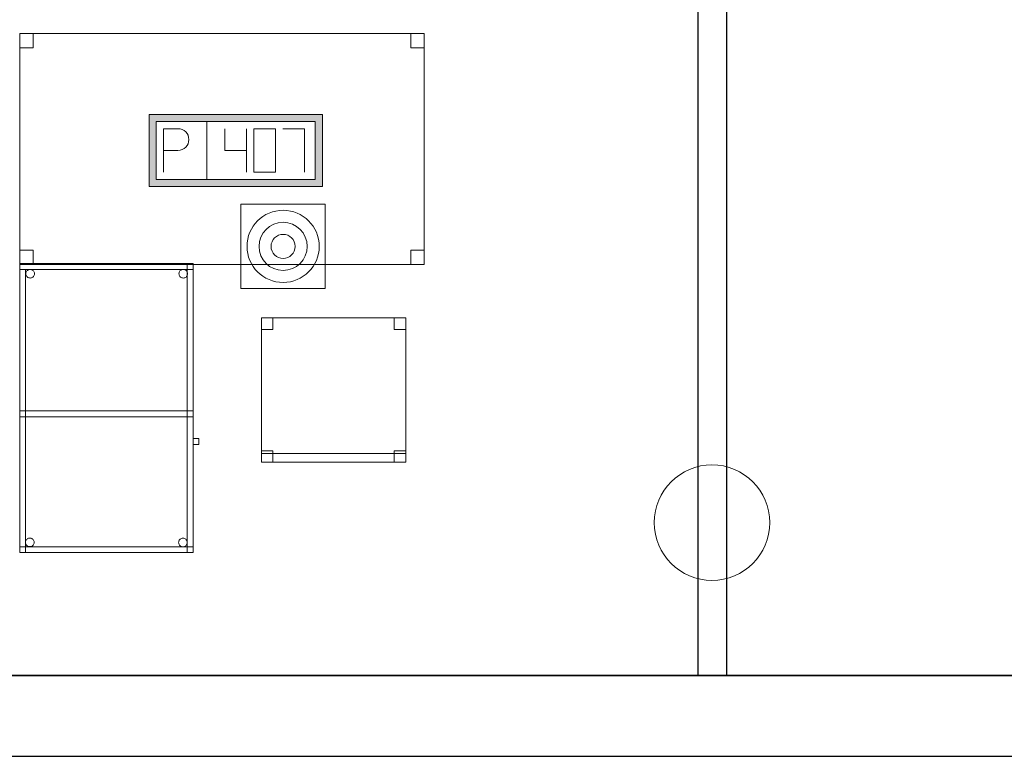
# Model space of a CAD drawing. Header units: metres. Extents: x 391.1 to 427.5, y 12.7 to 28.4.
# Tile 17 of 139: x 408.3 to 411.7, y 12.8 to 15.4. Entities that reach past the tile are written whole.
import ezdxf

# ---------------------------------------------------------------- set-up
doc = ezdxf.new("R2010")
doc.units = ezdxf.units.M
doc.layers.add('01_SUELOS', color=7, linetype='Continuous', lineweight=25, true_color=0x007f00)
for name, color, linetype, lineweight in [('02_MOBILIARIO', 7, 'Continuous', 18), ('A-COLS-____-MCUT', 7, 'Continuous', 18), ('A-COLS-____-OTLN', 7, 'Continuous', 18), ('A-DETL-____-MBND', 7, 'Continuous', 18), ('A-DETL-GENF-OTLN', 7, 'Continuous', 18), ('A-WALL-____-MCUT', 7, 'Continuous', 25), ('A-WALL-____-OTLN', 7, 'Continuous', 25)]:
    doc.layers.add(name, color=color, linetype=linetype, lineweight=lineweight)

# ---------------------------------------------------------------- blocks, each defined once
blk = doc.blocks.new('Family - Taula 100X60_P1-154588-04_TEL_P1')
at = {"layer": 'A-DETL-____-MBND', "color": 253, "true_color": 0xaaaaaa}
for p, q in [((0, 0.98), (0, 1)), ((0, 1), (0, 0.98)), ((0, 1), (0.6, 1)), ((0.6, 1), (0, 1)), ((0.6, 1), (0, 1)), ((0, 1), (0.6, 1)), ((0, 1), (0, 0)), ((0, 0), (0, 1)), ((0.6, 1), (0, 1)), ((0, 1), (0.6, 1)), ((0, 1), (0, 0)), ((0, 0), (0, 1)), ((0, 1), (0.58, 1)), ((0, 0), (0, 1)), ((0.58, 1), (0, 1)), ((0, 1), (0, 0)), ((0.58, 1), (0.58, 0)), ((0.58, 0), (0.58, 1)), ((0.6, 1), (0.6, 0.98)), ((0.6, 1), (0.6, 0.98)), ((0.6, 0), (0.6, 1)), ((0.6, 1), (0.6, 0)), ((0.6, 0), (0.6, 1)), ((0.6, 1), (0.6, 0)), ((0.6, 0.98), (0, 0.98)), ((0, 0.98), (0.6, 0.98)), ((0, 0.98), (0.02, 0.98)), ((0.02, 0.98), (0, 0.98)), ((0, 0), (0, 0.98)), ((0, 0.98), (0, 0)), ((0.02, 0.98), (0.02, 0)), ((0.02, 0), (0.02, 0.98)), ((0.0212, 0.965), (0.0215, 0.9676)), ((0.0215, 0.9676), (0.0212, 0.965)), ((0.0215, 0.9624), (0.0212, 0.965)), ((0.0212, 0.965), (0.0215, 0.9624)), ((0.0215, 0.9676), (0.0221, 0.9701)), ((0.0221, 0.9701), (0.0215, 0.9676)), ((0.0221, 0.9599), (0.0215, 0.9624)), ((0.0215, 0.9624), (0.0221, 0.9599)), ((0.0221, 0.9701), (0.0232, 0.9725)), ((0.0232, 0.9725), (0.0221, 0.9701)), ((0.0232, 0.9575), (0.0221, 0.9599)), ((0.0221, 0.9599), (0.0232, 0.9575)), ((0.0232, 0.9725), (0.0247, 0.9746)), ((0.0247, 0.9746), (0.0232, 0.9725)), ((0.0247, 0.9554), (0.0232, 0.9575)), ((0.0232, 0.9575), (0.0247, 0.9554)), ((0.0247, 0.9746), (0.0266, 0.9764)), ((0.0266, 0.9764), (0.0247, 0.9746)), ((0.0266, 0.9536), (0.0247, 0.9554)), ((0.0247, 0.9554), (0.0266, 0.9536)), ((0.0266, 0.9764), (0.0287, 0.9779)), ((0.0287, 0.9779), (0.0266, 0.9764)), ((0.0287, 0.9779), (0.0311, 0.979)), ((0.0311, 0.979), (0.0287, 0.9779)), ((0.0311, 0.979), (0.0336, 0.9797)), ((0.0336, 0.9797), (0.0311, 0.979)), ((0.0336, 0.9797), (0.0362, 0.9799)), ((0.0362, 0.9799), (0.0336, 0.9797)), ((0.0362, 0.9799), (0.0388, 0.9797)), ((0.0388, 0.9797), (0.0362, 0.9799)), ((0.0388, 0.9797), (0.0413, 0.979)), ((0.0413, 0.979), (0.0388, 0.9797)), ((0.0413, 0.979), (0.0436, 0.9779)), ((0.0436, 0.9779), (0.0413, 0.979)), ((0.0436, 0.9779), (0.0458, 0.9764)), ((0.0458, 0.9764), (0.0436, 0.9779)), ((0.0458, 0.9764), (0.0476, 0.9746)), ((0.0476, 0.9746), (0.0458, 0.9764)), ((0.0476, 0.9554), (0.0458, 0.9536)), ((0.0458, 0.9536), (0.0476, 0.9554)), ((0.0476, 0.9746), (0.0491, 0.9725)), ((0.0491, 0.9725), (0.0476, 0.9746)), ((0.0491, 0.9575), (0.0476, 0.9554)), ((0.0476, 0.9554), (0.0491, 0.9575)), ((0.0491, 0.9725), (0.0502, 0.9701)), ((0.0502, 0.9701), (0.0491, 0.9725)), ((0.0502, 0.9599), (0.0491, 0.9575)), ((0.0491, 0.9575), (0.0502, 0.9599)), ((0.0502, 0.9701), (0.0509, 0.9676)), ((0.0509, 0.9676), (0.0502, 0.9701)), ((0.0509, 0.9624), (0.0502, 0.9599)), ((0.0502, 0.9599), (0.0509, 0.9624)), ((0.0509, 0.9676), (0.0511, 0.965)), ((0.0511, 0.965), (0.0509, 0.9676)), ((0.0511, 0.965), (0.0509, 0.9624)), ((0.0509, 0.9624), (0.0511, 0.965)), ((0.5512, 0.965), (0.5515, 0.9676)), ((0.5515, 0.9676), (0.5512, 0.965)), ((0.5515, 0.9624), (0.5512, 0.965)), ((0.5512, 0.965), (0.5515, 0.9624)), ((0.5515, 0.9676), (0.5521, 0.9701)), ((0.5521, 0.9701), (0.5515, 0.9676)), ((0.5521, 0.9599), (0.5515, 0.9624)), ((0.5515, 0.9624), (0.5521, 0.9599)), ((0.5521, 0.9701), (0.5532, 0.9725)), ((0.5532, 0.9725), (0.5521, 0.9701)), ((0.5532, 0.9575), (0.5521, 0.9599)), ((0.5521, 0.9599), (0.5532, 0.9575)), ((0.5532, 0.9725), (0.5547, 0.9746)), ((0.5547, 0.9746), (0.5532, 0.9725)), ((0.5547, 0.9554), (0.5532, 0.9575)), ((0.5532, 0.9575), (0.5547, 0.9554)), ((0.5547, 0.9746), (0.5566, 0.9764)), ((0.5566, 0.9764), (0.5547, 0.9746)), ((0.5566, 0.9536), (0.5547, 0.9554)), ((0.5547, 0.9554), (0.5566, 0.9536)), ((0.5566, 0.9764), (0.5587, 0.9779)), ((0.5587, 0.9779), (0.5566, 0.9764)), ((0.5587, 0.9779), (0.5611, 0.979)), ((0.5611, 0.979), (0.5587, 0.9779)), ((0.5611, 0.979), (0.5636, 0.9797)), ((0.5636, 0.9797), (0.5611, 0.979)), ((0.5636, 0.9797), (0.5662, 0.9799)), ((0.5662, 0.9799), (0.5636, 0.9797)), ((0.5662, 0.9799), (0.5688, 0.9797)), ((0.5688, 0.9797), (0.5662, 0.9799)), ((0.5688, 0.9797), (0.5713, 0.979)), ((0.5713, 0.979), (0.5688, 0.9797)), ((0.5713, 0.979), (0.5736, 0.9779)), ((0.5736, 0.9779), (0.5713, 0.979)), ((0.5736, 0.9779), (0.5758, 0.9764)), ((0.5758, 0.9764), (0.5736, 0.9779)), ((0.5758, 0.9764), (0.5776, 0.9746)), ((0.5776, 0.9746), (0.5758, 0.9764)), ((0.5776, 0.9554), (0.5758, 0.9536)), ((0.5758, 0.9536), (0.5776, 0.9554)), ((0.5776, 0.9746), (0.5791, 0.9725)), ((0.5791, 0.9725), (0.5776, 0.9746)), ((0.5791, 0.9575), (0.5776, 0.9554)), ((0.5776, 0.9554), (0.5791, 0.9575)), ((0.5791, 0.9725), (0.5802, 0.9701)), ((0.5802, 0.9701), (0.5791, 0.9725)), ((0.5802, 0.9599), (0.5791, 0.9575)), ((0.5791, 0.9575), (0.5802, 0.9599)), ((0.5802, 0.9701), (0.5809, 0.9676)), ((0.5809, 0.9676), (0.5802, 0.9701)), ((0.5809, 0.9624), (0.5802, 0.9599)), ((0.5802, 0.9599), (0.5809, 0.9624)), ((0.5809, 0.9676), (0.5811, 0.965)), ((0.5811, 0.965), (0.5809, 0.9676)), ((0.5811, 0.965), (0.5809, 0.9624)), ((0.5809, 0.9624), (0.5811, 0.965)), ((0.0287, 0.9521), (0.0266, 0.9536)), ((0.0266, 0.9536), (0.0287, 0.9521)), ((0.0311, 0.951), (0.0287, 0.9521)), ((0.0287, 0.9521), (0.0311, 0.951)), ((0.0336, 0.9503), (0.0311, 0.951)), ((0.0311, 0.951), (0.0336, 0.9503)), ((0.0362, 0.9501), (0.0336, 0.9503)), ((0.0336, 0.9503), (0.0362, 0.9501)), ((0.0388, 0.9503), (0.0362, 0.9501)), ((0.0362, 0.9501), (0.0388, 0.9503)), ((0.0413, 0.951), (0.0388, 0.9503)), ((0.0388, 0.9503), (0.0413, 0.951)), ((0.0436, 0.9521), (0.0413, 0.951)), ((0.0413, 0.951), (0.0436, 0.9521)), ((0.0458, 0.9536), (0.0436, 0.9521)), ((0.0436, 0.9521), (0.0458, 0.9536)), ((0.5587, 0.9521), (0.5566, 0.9536)), ((0.5566, 0.9536), (0.5587, 0.9521)), ((0.5611, 0.951), (0.5587, 0.9521)), ((0.5587, 0.9521), (0.5611, 0.951)), ((0.5636, 0.9503), (0.5611, 0.951)), ((0.5611, 0.951), (0.5636, 0.9503)), ((0.5662, 0.9501), (0.5636, 0.9503)), ((0.5636, 0.9503), (0.5662, 0.9501)), ((0.5688, 0.9503), (0.5662, 0.9501)), ((0.5662, 0.9501), (0.5688, 0.9503)), ((0.5713, 0.951), (0.5688, 0.9503)), ((0.5688, 0.9503), (0.5713, 0.951)), ((0.5736, 0.9521), (0.5713, 0.951)), ((0.5713, 0.951), (0.5736, 0.9521)), ((0.5758, 0.9536), (0.5736, 0.9521)), ((0.5736, 0.9521), (0.5758, 0.9536)), ((0, 0.47), (0, 0.49)), ((0, 0.49), (0, 0.47)), ((0, 0.49), (0.6, 0.49)), ((0.6, 0.49), (0, 0.49)), ((0, 0.47), (0, 0.49)), ((0, 0.49), (0, 0.47)), ((0, 0.49), (0.58, 0.49)), ((0.58, 0.49), (0, 0.49)), ((0.58, 0.49), (0.6, 0.49)), ((0.6, 0.49), (0.58, 0.49)), ((0.58, 0), (0.58, 0.49)), ((0.58, 0.49), (0.58, 0)), ((0.58, 0.49), (0.58, 0.47)), ((0.58, 0.49), (0.58, 0.47)), ((0.6, 0.49), (0.6, 0)), ((0.6, 0), (0.6, 0.49)), ((0.6, 0.49), (0.6, 0.47)), ((0.6, 0.49), (0.6, 0.47)), ((0.6, 0.47), (0, 0.47)), ((0, 0.47), (0.6, 0.47)), ((0.58, 0.47), (0, 0.47)), ((0, 0.47), (0.58, 0.47)), ((0.6, 0.3744), (0.6, 0.3944)), ((0.6, 0.3944), (0.62, 0.3944)), ((0.62, 0.3944), (0.6, 0.3944)), ((0.6, 0.3944), (0.6, 0.3744)), ((0.62, 0.3944), (0.62, 0.3744)), ((0.62, 0.3744), (0.62, 0.3944)), ((0.62, 0.3744), (0.6, 0.3744)), ((0.6, 0.3744), (0.62, 0.3744)), ((0.02, 0.0353), (0.0203, 0.0379)), ((0.0203, 0.0379), (0.02, 0.0353)), ((0.0203, 0.0327), (0.02, 0.0353)), ((0.02, 0.0353), (0.0203, 0.0327)), ((0.0203, 0.0379), (0.0209, 0.0404)), ((0.0209, 0.0404), (0.0203, 0.0379)), ((0.0209, 0.0404), (0.022, 0.0428)), ((0.022, 0.0428), (0.0209, 0.0404)), ((0.022, 0.0428), (0.0235, 0.0449)), ((0.0235, 0.0449), (0.022, 0.0428)), ((0.0235, 0.0449), (0.0254, 0.0467)), ((0.0254, 0.0467), (0.0235, 0.0449)), ((0.0254, 0.0467), (0.0275, 0.0482)), ((0.0275, 0.0482), (0.0254, 0.0467)), ((0.0275, 0.0482), (0.0299, 0.0493)), ((0.0299, 0.0493), (0.0275, 0.0482)), ((0.0299, 0.0493), (0.0324, 0.05)), ((0.0324, 0.05), (0.0299, 0.0493)), ((0.0324, 0.05), (0.035, 0.0502)), ((0.035, 0.0502), (0.0324, 0.05)), ((0.035, 0.0502), (0.0376, 0.05)), ((0.0376, 0.05), (0.035, 0.0502)), ((0.0376, 0.05), (0.0401, 0.0493)), ((0.0401, 0.0493), (0.0376, 0.05)), ((0.0401, 0.0493), (0.0424, 0.0482)), ((0.0424, 0.0482), (0.0401, 0.0493)), ((0.0424, 0.0482), (0.0446, 0.0467)), ((0.0446, 0.0467), (0.0424, 0.0482)), ((0.0446, 0.0467), (0.0464, 0.0449)), ((0.0464, 0.0449), (0.0446, 0.0467)), ((0.0464, 0.0449), (0.0479, 0.0428)), ((0.0479, 0.0428), (0.0464, 0.0449)), ((0.0479, 0.0428), (0.049, 0.0404)), ((0.049, 0.0404), (0.0479, 0.0428)), ((0.049, 0.0404), (0.0497, 0.0379)), ((0.0497, 0.0379), (0.049, 0.0404)), ((0.0497, 0.0379), (0.0499, 0.0353)), ((0.0499, 0.0353), (0.0497, 0.0379)), ((0.0499, 0.0353), (0.0497, 0.0327)), ((0.0497, 0.0327), (0.0499, 0.0353)), ((0.5501, 0.035), (0.5503, 0.0375)), ((0.5503, 0.0375), (0.5501, 0.035)), ((0.5503, 0.0324), (0.5501, 0.035)), ((0.5501, 0.035), (0.5503, 0.0324)), ((0.5503, 0.0375), (0.551, 0.0401)), ((0.551, 0.0401), (0.5503, 0.0375)), ((0.551, 0.0401), (0.5521, 0.0424)), ((0.5521, 0.0424), (0.551, 0.0401)), ((0.5521, 0.0424), (0.5536, 0.0446)), ((0.5536, 0.0446), (0.5521, 0.0424)), ((0.5536, 0.0446), (0.5554, 0.0464)), ((0.5554, 0.0464), (0.5536, 0.0446)), ((0.5554, 0.0464), (0.5575, 0.0479)), ((0.5575, 0.0479), (0.5554, 0.0464)), ((0.5575, 0.0479), (0.5599, 0.049)), ((0.5599, 0.049), (0.5575, 0.0479)), ((0.5599, 0.049), (0.5624, 0.0497)), ((0.5624, 0.0497), (0.5599, 0.049)), ((0.5624, 0.0497), (0.565, 0.0499)), ((0.565, 0.0499), (0.5624, 0.0497)), ((0.565, 0.0499), (0.5676, 0.0497)), ((0.5676, 0.0497), (0.565, 0.0499)), ((0.5676, 0.0497), (0.5701, 0.049)), ((0.5701, 0.049), (0.5676, 0.0497)), ((0.5701, 0.049), (0.5725, 0.0479)), ((0.5725, 0.0479), (0.5701, 0.049)), ((0.5725, 0.0479), (0.5746, 0.0464)), ((0.5746, 0.0464), (0.5725, 0.0479)), ((0.5746, 0.0464), (0.5764, 0.0446)), ((0.5764, 0.0446), (0.5746, 0.0464)), ((0.5764, 0.0446), (0.5779, 0.0424)), ((0.5779, 0.0424), (0.5764, 0.0446)), ((0.5779, 0.0424), (0.579, 0.0401)), ((0.579, 0.0401), (0.5779, 0.0424)), ((0.579, 0.0401), (0.5797, 0.0375)), ((0.5797, 0.0375), (0.579, 0.0401)), ((0.5797, 0.0375), (0.5799, 0.035)), ((0.5799, 0.035), (0.5797, 0.0375)), ((0.5799, 0.035), (0.5797, 0.0324)), ((0.5797, 0.0324), (0.5799, 0.035)), ((0, 0), (0, 0.02)), ((0, 0.02), (0, 0)), ((0, 0.02), (0.6, 0.02)), ((0.6, 0.02), (0, 0.02)), ((0, 0), (0.6, 0)), ((0.6, 0), (0, 0)), ((0, 0), (0.6, 0)), ((0.6, 0), (0, 0)), ((0.6, 0), (0, 0)), ((0, 0), (0.6, 0)), ((0.02, 0), (0, 0)), ((0.0209, 0.0302), (0.0203, 0.0327)), ((0.0203, 0.0327), (0.0209, 0.0302)), ((0.022, 0.0278), (0.0209, 0.0302)), ((0.0209, 0.0302), (0.022, 0.0278)), ((0.0235, 0.0257), (0.022, 0.0278)), ((0.022, 0.0278), (0.0235, 0.0257)), ((0.0254, 0.0238), (0.0235, 0.0257)), ((0.0235, 0.0257), (0.0254, 0.0238)), ((0.0275, 0.0224), (0.0254, 0.0238)), ((0.0254, 0.0238), (0.0275, 0.0224)), ((0.0299, 0.0213), (0.0275, 0.0224)), ((0.0275, 0.0224), (0.0299, 0.0213)), ((0.0324, 0.0206), (0.0299, 0.0213)), ((0.0299, 0.0213), (0.0324, 0.0206)), ((0.035, 0.0204), (0.0324, 0.0206)), ((0.0324, 0.0206), (0.035, 0.0204)), ((0.0376, 0.0206), (0.035, 0.0204)), ((0.035, 0.0204), (0.0376, 0.0206)), ((0.0401, 0.0213), (0.0376, 0.0206)), ((0.0376, 0.0206), (0.0401, 0.0213)), ((0.0424, 0.0224), (0.0401, 0.0213)), ((0.0401, 0.0213), (0.0424, 0.0224)), ((0.0446, 0.0238), (0.0424, 0.0224)), ((0.0424, 0.0224), (0.0446, 0.0238)), ((0.0464, 0.0257), (0.0446, 0.0238)), ((0.0446, 0.0238), (0.0464, 0.0257)), ((0.0479, 0.0278), (0.0464, 0.0257)), ((0.0464, 0.0257), (0.0479, 0.0278)), ((0.049, 0.0302), (0.0479, 0.0278)), ((0.0479, 0.0278), (0.049, 0.0302)), ((0.0497, 0.0327), (0.049, 0.0302)), ((0.049, 0.0302), (0.0497, 0.0327)), ((0.551, 0.0298), (0.5503, 0.0324)), ((0.5503, 0.0324), (0.551, 0.0298)), ((0.5521, 0.0275), (0.551, 0.0298)), ((0.551, 0.0298), (0.5521, 0.0275)), ((0.5536, 0.0254), (0.5521, 0.0275)), ((0.5521, 0.0275), (0.5536, 0.0254)), ((0.5554, 0.0235), (0.5536, 0.0254)), ((0.5536, 0.0254), (0.5554, 0.0235)), ((0.5575, 0.022), (0.5554, 0.0235)), ((0.5554, 0.0235), (0.5575, 0.022)), ((0.5599, 0.0209), (0.5575, 0.022)), ((0.5575, 0.022), (0.5599, 0.0209)), ((0.5624, 0.0202), (0.5599, 0.0209)), ((0.5599, 0.0209), (0.5624, 0.0202)), ((0.565, 0.02), (0.5624, 0.0202)), ((0.5624, 0.0202), (0.565, 0.02)), ((0.5676, 0.0202), (0.565, 0.02)), ((0.565, 0.02), (0.5676, 0.0202)), ((0.5701, 0.0209), (0.5676, 0.0202)), ((0.5676, 0.0202), (0.5701, 0.0209)), ((0.5725, 0.022), (0.5701, 0.0209)), ((0.5701, 0.0209), (0.5725, 0.022)), ((0.5746, 0.0235), (0.5725, 0.022)), ((0.5725, 0.022), (0.5746, 0.0235)), ((0.5764, 0.0254), (0.5746, 0.0235)), ((0.5746, 0.0235), (0.5764, 0.0254)), ((0.5779, 0.0275), (0.5764, 0.0254)), ((0.5764, 0.0254), (0.5779, 0.0275)), ((0.579, 0.0298), (0.5779, 0.0275)), ((0.5779, 0.0275), (0.579, 0.0298)), ((0.5797, 0.0324), (0.579, 0.0298)), ((0.579, 0.0298), (0.5797, 0.0324)), ((0.6, 0), (0.58, 0)), ((0.6, 0.02), (0.6, 0)), ((0.6, 0.02), (0.6, 0)), ((0.58, 0), (0, 0)), ((0, 0), (0.58, 0)), ((0.02, 0), (0, 0)), ((0.6, 0), (0.58, 0))]:
    blk.add_line(p, q, dxfattribs=at)
blk = doc.blocks.new('Family - Pilar P1-154684-04_TEL_P1')
at = {"layer": 'A-COLS-____-MCUT', "color": 253, "true_color": 0xaaaaaa}
for start, end in [(360, 180), (180, 360)]:
    blk.add_arc((0.2, 0.2), 0.2, start, end, dxfattribs=at)
at = {"layer": 'A-COLS-____-OTLN', "color": 253, "true_color": 0xaaaaaa}
for start, end in [(360, 180), (180, 360)]:
    blk.add_arc((0.2, 0.2), 0.2, start, end, dxfattribs=at)
blk = doc.blocks.new('Family - LONDR55-XX_ZZ-ARQ-CAA-M3D-Londres55-155045-04_TEL_P1')
at = {"layer": '01_SUELOS', "color": 9, "true_color": 0xaad4aa}
for p, q in [((0, 0), (25.4183, 0)), ((25.4183, 0), (0, 0))]:
    blk.add_line(p, q, dxfattribs=at)
blk = doc.blocks.new('Family - Cadira d_Oficina_P1-155092-04_TEL_P1')
at = {"layer": 'A-DETL-____-MBND', "color": 253, "true_color": 0xaaaaaa}
for p, q in [((0, 0.5), (0.5, 0.5)), ((0, 0), (0, 0.5)), ((0.5, 0.5), (0, 0.5)), ((0, 0.5), (0, 0)), ((0, 0.46), (0, 0.5)), ((0, 0.5), (0.04, 0.5)), ((0.04, 0.5), (0, 0.5)), ((0, 0.5), (0, 0.46)), ((0.04, 0.5), (0.04, 0.46)), ((0.04, 0.46), (0.04, 0.5)), ((0.46, 0.46), (0.46, 0.5)), ((0.46, 0.5), (0.5, 0.5)), ((0.5, 0.5), (0.46, 0.5)), ((0.46, 0.5), (0.46, 0.46)), ((0.5, 0.5), (0.5, 0.46)), ((0.5, 0.46), (0.5, 0.5)), ((0.5, 0.5), (0.5, 0)), ((0.5, 0), (0.5, 0.5)), ((0.04, 0.46), (0, 0.46)), ((0, 0.46), (0.04, 0.46)), ((0.5, 0.46), (0.46, 0.46)), ((0.46, 0.46), (0.5, 0.46)), ((0, 0), (0, 0.04)), ((0, 0.04), (0.04, 0.04)), ((0.04, 0.04), (0, 0.04)), ((0, 0.04), (0, 0)), ((0.04, 0.04), (0.04, 0)), ((0.04, 0), (0.04, 0.04)), ((0.46, 0), (0.46, 0.04)), ((0.46, 0.04), (0.5, 0.04)), ((0.5, 0.04), (0.46, 0.04)), ((0.46, 0.04), (0.46, 0)), ((0.5, 0.04), (0.5, 0)), ((0.5, 0), (0.5, 0.04)), ((0, 0), (0, 0.03)), ((0, 0.03), (0.5, 0.03)), ((0.5, 0.03), (0, 0.03)), ((0, 0.03), (0, 0)), ((0.5, 0), (0, 0)), ((0, 0), (0.5, 0)), ((0.04, 0), (0, 0)), ((0, 0), (0.04, 0)), ((0.5, 0), (0, 0)), ((0, 0), (0.5, 0)), ((0.5, 0), (0.46, 0)), ((0.5, 0.03), (0.5, 0)), ((0.5, 0), (0.5, 0.03)), ((0.46, 0), (0.5, 0))]:
    blk.add_line(p, q, dxfattribs=at)
blk = doc.blocks.new('Family - Mur P1-155141-04_TEL_P1')
at = {"layer": 'A-WALL-____-MCUT', "color": 253, "true_color": 0xaaaaaa}
for p, q in [((25.4738, 0.28), (0.0555, 0.28)), ((0, 0), (25.4157, 0))]:
    blk.add_line(p, q, dxfattribs=at)
at = {"layer": 'A-WALL-____-OTLN', "color": 253, "true_color": 0xaaaaaa}
for p, q in [((25.4738, 0.28), (0.0555, 0.28)), ((0, 0), (25.4157, 0))]:
    blk.add_line(p, q, dxfattribs=at)
at = {"layer": 'A-WALL-____-OTLN', "color": 253, "lineweight": 18, "true_color": 0xaaaaaa}
blk.add_line((0, 0), (25.4157, 0), dxfattribs=at)
blk = doc.blocks.new('Family - Envans P1-155277-04_TEL_P1')
at = {"layer": 'A-WALL-____-MCUT', "color": 253, "true_color": 0xaaaaaa}
for p, q in [((2.7888, 0.1), (0, 0.1)), ((0, 0.1), (0, 0)), ((2.7888, 0), (2.7888, 0.1)), ((0, 0), (2.7888, 0))]:
    blk.add_line(p, q, dxfattribs=at)
at = {"layer": 'A-WALL-____-OTLN', "color": 253, "true_color": 0xaaaaaa}
for p, q in [((2.7888, 0.1), (0, 0.1)), ((0, 0.1), (0, 0)), ((2.7888, 0), (2.7888, 0.1)), ((0, 0), (2.7888, 0))]:
    blk.add_line(p, q, dxfattribs=at)
at = {"layer": 'A-WALL-____-OTLN', "color": 253, "lineweight": 18, "true_color": 0xaaaaaa}
blk.add_line((0, 0), (2.7888, 0), dxfattribs=at)
blk = doc.blocks.new('Family - Taula 140X80_P1-155289-04_TEL_P1')
at = {"layer": 'A-DETL-____-MBND', "color": 253, "true_color": 0xaaaaaa}
for p, q in [((0, 0.8001), (0.0464, 0.8001)), ((0, 0.7501), (0, 0.8001)), ((0.0464, 0.8001), (0, 0.8001)), ((0, 0.8001), (0, 0.7501)), ((0, 0.8001), (1.4, 0.8001)), ((0, 0), (0, 0.8001)), ((1.4, 0.8001), (0, 0.8001)), ((0, 0.8001), (0, 0)), ((0.0464, 0.8001), (0.0464, 0.7501)), ((0.0464, 0.7501), (0.0464, 0.8001)), ((1.3536, 0.8001), (1.4, 0.8001)), ((1.3536, 0.7501), (1.3536, 0.8001)), ((1.4, 0.8001), (1.3536, 0.8001)), ((1.3536, 0.8001), (1.3536, 0.7501)), ((1.4, 0.8001), (1.4, 0)), ((1.4, 0), (1.4, 0.8001)), ((1.4, 0.8001), (1.4, 0.7501)), ((1.4, 0.7501), (1.4, 0.8001)), ((0.0464, 0.7501), (0, 0.7501)), ((0, 0.7501), (0.0464, 0.7501)), ((1.4, 0.7501), (1.3536, 0.7501)), ((1.3536, 0.7501), (1.4, 0.7501)), ((0, 0.05), (0.0464, 0.05)), ((0, 0), (0, 0.05)), ((0.0464, 0.05), (0, 0.05)), ((0, 0.05), (0, 0)), ((0.0464, 0.05), (0.0464, 0)), ((0.0464, 0), (0.0464, 0.05)), ((1.3536, 0.05), (1.4, 0.05)), ((1.3536, 0), (1.3536, 0.05)), ((1.4, 0.05), (1.3536, 0.05)), ((1.3536, 0.05), (1.3536, 0)), ((1.4, 0.05), (1.4, 0)), ((1.4, 0), (1.4, 0.05)), ((0, 0), (0.0464, 0)), ((1.4, 0), (0, 0)), ((0, 0), (1.4, 0)), ((1.4, 0), (1.3536, 0)), ((1.3536, 0), (1.4, 0)), ((0.0464, 0), (0, 0))]:
    blk.add_line(p, q, dxfattribs=at)
blk = doc.blocks.new('LONDR55-XX_ZZ-ARQ-CAA-M3D-Londres55_ifc-1-04_TEL_P1')
at = {"layer": '01_SUELOS', "color": 253, "lineweight": 18, "true_color": 0xaaaaaa}
blk.add_blockref('Family - LONDR55-XX_ZZ-ARQ-CAA-M3D-Londres55-155045-04_TEL_P1', (398.2972, 13.1206), dxfattribs=at)
at = {"layer": '02_MOBILIARIO', "color": 253, "lineweight": 18, "true_color": 0xaaaaaa}
for name, p in [('Family - Taula 140X80_P1-155289-04_TEL_P1', (408.3374, 14.5427)), ('Family - Taula 100X60_P1-154588-04_TEL_P1', (408.3374, 13.5458)), ('Family - Cadira d_Oficina_P1-155092-04_TEL_P1', (409.1739, 13.8583))]:
    blk.add_blockref(name, p, dxfattribs=at)
at = {"layer": 'A-COLS-____-OTLN', "color": 253, "lineweight": 18, "true_color": 0xaaaaaa}
blk.add_blockref('Family - Pilar P1-154684-04_TEL_P1', (410.5337, 13.4495), dxfattribs=at)
at = {"layer": 'A-WALL-____-OTLN', "color": 253, "lineweight": 18, "true_color": 0xaaaaaa, "rotation": 270}
blk.add_blockref('Family - Envans P1-155277-04_TEL_P1', (410.685, 15.9095), dxfattribs=at)
at = {"layer": 'A-WALL-____-OTLN', "color": 253, "lineweight": 18, "true_color": 0xaaaaaa}
blk.add_blockref('Family - Mur P1-155141-04_TEL_P1', (398.2417, 12.8406), dxfattribs=at)
blk = doc.blocks.new('ZYR_05_02_05 PT 4COL Terra - 07 PT Terra _4SC-2SAI-2VD_-903806-04_TEL_P1')
at = {"layer": 'A-DETL-____-MBND', "true_color": 0x3c0aff}
h = blk.add_hatch(color=180, dxfattribs=at)
h.paths.add_polyline_path([(-0.3585, -0.125), (0.2415, -0.125), (0.2415, 0.125), (-0.3585, 0.125)])
h.paths.add_polyline_path([(-0.3335, -0.1), (-0.3335, 0.1), (0.2165, 0.1), (0.2165, -0.1)])
at = {"layer": 'A-DETL-____-MBND', "color": 180, "true_color": 0x3c0aff}
for p, q in [((0.2415, 0.125), (-0.3585, 0.125)), ((-0.3585, 0.125), (-0.3585, -0.125)), ((-0.3585, 0.125), (0.2415, 0.125)), ((-0.3585, 0.125), (-0.3585, -0.125)), ((0.2415, -0.125), (0.2415, 0.125)), ((0.2415, 0.125), (0.2415, -0.125)), ((-0.3335, -0.1), (-0.3335, 0.1)), ((-0.3335, 0.1), (0.2165, 0.1)), ((-0.3335, 0.1), (0.2165, 0.1)), ((-0.3335, -0.1), (-0.3335, 0.1)), ((-0.3085, 0.075), (-0.2585, 0.0754)), ((-0.3085, 0.075), (-0.3085, -0.075)), ((-0.1585, 0.1), (-0.1585, -0.1)), ((-0.096, 0.075), (-0.096, 0)), ((-0.021, 0.075), (-0.021, -0.075)), ((0.079, 0.075), (0.004, 0.075)), ((0.004, 0.075), (0.004, -0.075)), ((0.079, -0.075), (0.079, 0.075)), ((0.104, 0.075), (0.179, 0.075)), ((0.179, 0.075), (0.179, -0.075)), ((0.2165, 0.1), (0.2165, -0.1)), ((0.2165, 0.1), (0.2165, -0.1)), ((-0.3085, 0), (-0.2585, 0)), ((-0.096, 0), (-0.021, 0)), ((0.2165, -0.1), (-0.3335, -0.1)), ((0.2165, -0.1), (-0.3335, -0.1)), ((0.004, -0.075), (0.079, -0.075)), ((-0.3585, -0.125), (0.2415, -0.125)), ((0.2415, -0.125), (-0.3585, -0.125))]:
    blk.add_line(p, q, dxfattribs=at)
blk.add_arc((-0.2585, 0.0377), 0.0377, 270, 90, dxfattribs=at)
blk = doc.blocks.new('ZYR_08_04 Altaveu Sostre Encastat - Altaveu Encastat 08 _Rect_-911407-04_TEL_P1')
at = {"layer": 'A-DETL-GENF-OTLN', "color": 6, "true_color": 0xff00ff}
for p, q in [((-0.145825, 0.145825), (0.145825, 0.145825)), ((-0.145825, -0.145825), (-0.145825, 0.145825)), ((0.145825, 0.145825), (0.145825, -0.145825)), ((0.145825, -0.145825), (-0.145825, -0.145825))]:
    blk.add_line(p, q, dxfattribs=at)
for radius in [0.125, 0.083333, 0.041667]:
    blk.add_circle((0, 0), radius, dxfattribs=at)

msp = doc.modelspace()

# ---------------------------------------------------------------- block references
at = {"lineweight": 5}
msp.add_blockref('LONDR55-XX_ZZ-ARQ-CAA-M3D-Londres55_ifc-1-04_TEL_P1', (0, 0), dxfattribs=at)
at = {"layer": 'A-DETL-____-MBND', "color": 180, "true_color": 0x3c0aff}
msp.add_blockref('ZYR_05_02_05 PT 4COL Terra - 07 PT Terra _4SC-2SAI-2VD_-903806-04_TEL_P1', (409.1438, 14.9375), dxfattribs=at)
at = {"layer": 'A-DETL-GENF-OTLN', "color": 6, "true_color": 0xff00ff}
msp.add_blockref('ZYR_08_04 Altaveu Sostre Encastat - Altaveu Encastat 08 _Rect_-911407-04_TEL_P1', (409.2492, 14.6055), dxfattribs=at)

doc.saveas('drawing.dxf')
